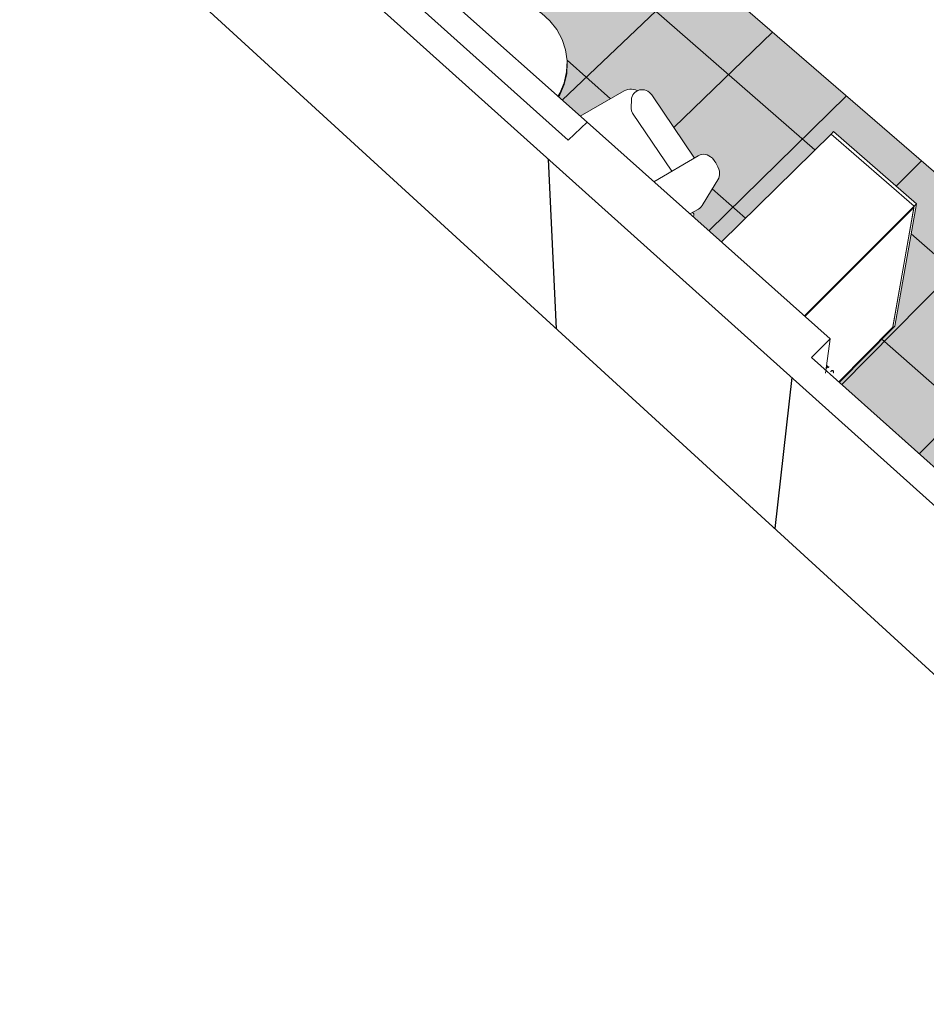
# Model space of a CAD drawing. Header units: centimetres. Extents: x 1151.07 to 1152.71, y 1902.53 to 1904.06.
# Tile 1 of 65: x 1151.07 to 1151.76, y 1902.53 to 1903.28. Entities that reach past the tile are written whole.
import ezdxf

# ---------------------------------------------------------------- set-up
doc = ezdxf.new("R2010")
doc.units = ezdxf.units.CM
for name, color, linetype, lineweight in [('Krawędzie wspólne', 7, 'Continuous', 9), ('Meble', 7, 'Continuous', 9), ('Stropy', 7, 'Continuous', 9), ('Wzór powierzchni', 7, 'Continuous', 9), ('Wzór powierzchni-1', 250, 'Continuous', 9), ('Zabudowa', 7, 'Continuous', 9), ('Ściany', 7, 'Continuous', 9), ('Ściany-1', 250, 'Continuous', 25)]:
    doc.layers.add(name, color=color, linetype=linetype, lineweight=lineweight)
doc.layers.add('Wzór powierzchni-3', color=7, linetype='Continuous', lineweight=9, true_color=0xf1ebe7)

# ---------------------------------------------------------------- blocks, each defined once
blk = doc.blocks.new('FP_9-Aksono Kopia 1')
at = {"layer": 'Wzór powierzchni-3'}
h = blk.add_hatch(color=256, dxfattribs=at)
h.paths.add_polyline_path([(1151.97361, 1902.76701), (1152.04515, 1902.84539), (1152.04215, 1902.84628), (1152.03921, 1902.84773), (1152.03622, 1902.84948), (1152.03116, 1902.85391), (1152.02726, 1902.8593), (1152.02475, 1902.86534), (1152.02426, 1902.86816), (1152.02377, 1902.87168), (1152.02437, 1902.87794), (1152.02652, 1902.88376), (1152.03022, 1902.88894), (1152.03112, 1902.88969), (1152.03504, 1902.8929), (1152.03565, 1902.89324), (1152.05034, 1902.90488), (1152.04706, 1902.9102), (1152.04621, 1902.91189), (1152.04547, 1902.91401), (1152.04485, 1902.91599), (1152.04382, 1902.91907), (1152.04335, 1902.92337), (1152.04325, 1902.9242), (1152.04317, 1902.92537), (1152.02053, 1902.94493), (1152.01932, 1902.94363), (1152.01312, 1902.94899), (1152.01375, 1902.95037), (1152.01291, 1902.94947), (1151.9185, 1903.0311), (1151.91872, 1903.03173), (1151.91811, 1903.0311), (1151.91208, 1903.03632), (1151.91267, 1903.03812), (1151.4963, 1903.39787), (1151.49508, 1903.39674), (1151.48968, 1903.4014), (1151.48966, 1903.40215), (1151.4894, 1903.40192), (1151.41416, 1903.46694), (1151.41415, 1903.46709), (1151.41392, 1903.46688), (1151.40865, 1903.47144), (1151.40847, 1903.47376), (1151.39036, 1903.4894), (1151.361, 1903.46555), (1151.36471, 1903.4312), (1151.30306, 1903.38079), (1151.30251, 1903.37854), (1151.40201, 1903.28996), (1151.40579, 1903.29202), (1151.41436, 1903.29511), (1151.42334, 1903.29688), (1151.43249, 1903.29729), (1151.44156, 1903.29632), (1151.45033, 1903.29401), (1151.45855, 1903.29041), (1151.466, 1903.28561), (1151.47248, 1903.27975), (1151.47782, 1903.27297), (1151.48186, 1903.26546), (1151.48449, 1903.25742), (1151.48564, 1903.24906), (1151.48569, 1903.24774), (1151.48527, 1903.2391), (1151.48339, 1903.23088), (1151.48003, 1903.22298), (1151.47902, 1903.2214), (1151.49572, 1903.20653), (1151.5297, 1903.22606), (1151.5323, 1903.22709), (1151.53564, 1903.22731), (1151.53826, 1903.22667), (1151.53968, 1903.22609), (1151.5417, 1903.22681), (1151.54434, 1903.22686), (1151.54649, 1903.22621), (1151.548, 1903.22535), (1151.54953, 1903.22393), (1151.55095, 1903.22219), (1151.58316, 1903.1745), (1151.58637, 1903.17634), (1151.58753, 1903.17695), (1151.58918, 1903.17731), (1151.59125, 1903.17732), (1151.59373, 1903.17657), (1151.59449, 1903.17621), (1151.59604, 1903.17514), (1151.59757, 1903.17363), (1151.59915, 1903.17155), (1151.60015, 1903.16991), (1151.6008, 1903.16868), (1151.60142, 1903.16735), (1151.60193, 1903.16594), (1151.60239, 1903.16388), (1151.60247, 1903.16234), (1151.60248, 1903.16193), (1151.60217, 1903.16021), (1151.60126, 1903.15801), (1151.58909, 1903.13839), (1151.588, 1903.13691), (1151.58641, 1903.13567), (1151.58181, 1903.13296), (1151.58255, 1903.13215), (1151.5828, 1903.1315), (1151.58284, 1903.13129), (1151.5828, 1903.13086), (1151.58264, 1903.13044), (1151.58236, 1903.13008), (1151.582, 1903.12972), (1151.60389, 1903.11023), (1151.68987, 1903.19478), (1151.7534, 1903.13959), (1151.73679, 1903.04583), (1151.69418, 1903.00266), (1151.94385, 1902.77949), (1151.95096, 1902.78722), (1151.9684, 1902.77167)])
h.paths.add_polyline_path([(1152.04617, 1902.84652), (1152.06478, 1902.89058), (1152.06441, 1902.89085), (1152.05936, 1902.89355), (1152.05327, 1902.89522), (1152.04706, 1902.89546), (1152.04099, 1902.89423), (1152.03636, 1902.89203), (1152.03098, 1902.88771), (1152.02772, 1902.88306), (1152.0257, 1902.87757), (1152.02513, 1902.87162), (1152.02606, 1902.8656), (1152.02845, 1902.85987), (1152.03215, 1902.85484), (1152.03311, 1902.85391), (1152.03696, 1902.85063), (1152.0377, 1902.85015), (1152.04259, 1902.8475), (1152.04611, 1902.84653)])
h.paths.add_polyline_path([(1152.04894, 1902.84949), (1152.07492, 1902.87793), (1152.07349, 1902.88131), (1152.06977, 1902.88629), (1152.06881, 1902.88722), (1152.06596, 1902.88969), (1152.05095, 1902.85423)])
h.paths.add_polyline_path([(1152.07686, 1902.88005), (1152.08514, 1902.88911), (1152.08496, 1902.88926), (1152.08136, 1902.88914), (1152.08032, 1902.8891), (1152.0779, 1902.88909), (1152.07774, 1902.88767)])
h.paths.add_polyline_path([(1152.07547, 1902.88006), (1152.07652, 1902.8894), (1152.07521, 1902.88964), (1152.07331, 1902.89), (1152.07301, 1902.89), (1152.07274, 1902.89013), (1152.07255, 1902.89023), (1152.07042, 1902.89072), (1152.06701, 1902.89217), (1152.06649, 1902.89092), (1152.07076, 1902.88722), (1152.07292, 1902.88445), (1152.07467, 1902.88187), (1152.07546, 1902.88009)])
h.paths.add_polyline_path([(1152.07846, 1902.89052), (1152.08333, 1902.89067), (1152.07856, 1902.8948), (1152.07808, 1902.8906)])
h.paths.add_polyline_path([(1152.0767, 1902.89087), (1152.07727, 1902.89591), (1152.07436, 1902.89842), (1152.07395, 1902.89141), (1152.07614, 1902.89098)])
h.paths.add_polyline_path([(1152.0725, 1902.8917), (1152.07296, 1902.89964), (1152.07092, 1902.90139), (1152.06754, 1902.89342), (1152.07076, 1902.89204), (1152.07246, 1902.89171)])
h.paths.add_polyline_path([(1152.06531, 1902.89182), (1152.06565, 1902.89269), (1152.06441, 1902.8932), (1152.06264, 1902.8941), (1152.05608, 1902.89869), (1152.05464, 1902.9001), (1152.05274, 1902.90225), (1152.05127, 1902.90382), (1152.04082, 1902.89556), (1152.04706, 1902.89676), (1152.05143, 1902.89671), (1152.05339, 1902.89651), (1152.05988, 1902.89471), (1152.06522, 1902.89186)])
h.paths.add_polyline_path([(1152.06622, 1902.89398), (1152.06977, 1902.90239), (1152.06007, 1902.91077), (1152.05236, 1902.90464), (1152.057, 1902.89969), (1152.06349, 1902.89515), (1152.06486, 1902.89456)])
h.paths.add_polyline_path([(1152.05143, 1902.90575), (1152.05897, 1902.91172), (1152.04477, 1902.92399), (1152.04531, 1902.91902), (1152.04773, 1902.91189), (1152.05133, 1902.90591)])
blk = doc.blocks.new('FP_35-Aksono Kopia 1')
at = {"layer": 'Wzór powierzchni'}
for p, q in [((1151.36224, 1903.45403), (1151.67556, 1903.18072)), ((1151.48182, 1903.21891), (1151.58737, 1903.31918)), ((1151.56737, 1903.19788), (1151.64313, 1903.271)), ((1151.48558, 1903.2495), (1151.51896, 1903.21994)), ((1151.59435, 1903.11873), (1151.69974, 1903.22209)), ((1151.73783, 1903.15311), (1151.75722, 1903.17244)), ((1151.59688, 1903.15093), (1151.62235, 1903.12838)), ((1151.69612, 1903.00093), (1151.81558, 1903.12201)), ((1151.74929, 1903.1164), (1152.02424, 1902.87656)), ((1151.75554, 1902.94782), (1151.87484, 1903.07081)), ((1151.72689, 1903.0358), (1151.999, 1902.79481))]:
    blk.add_line(p, q, dxfattribs=at)

msp = doc.modelspace()

# ---------------------------------------------------------------- linework, layer by layer
at = {"layer": 'Krawędzie wspólne'}
msp.add_line((1151.48653, 1903.18828), (1151.15665, 1903.48315), dxfattribs=at)
at = {"layer": 'Meble'}
for p, q in [((1151.48567, 1903.24845), (1151.48571, 1903.24713)), ((1151.49571, 1903.20654), (1151.52933, 1903.22593)), ((1151.53894, 1903.22582), (1151.53905, 1903.22588)), ((1151.55099, 1903.22214), (1151.58318, 1903.17451)), ((1151.53462, 1903.2132), (1151.53489, 1903.21908)), ((1151.53583, 1903.20897), (1151.5658, 1903.1644)), ((1151.55202, 1903.15641), (1151.58599, 1903.17626)), ((1151.60122, 1903.15793), (1151.5963, 1903.14998)), ((1151.5963, 1903.14998), (1151.58899, 1903.13818)), ((1151.58623, 1903.13549), (1151.57978, 1903.13169)), ((1151.58181, 1903.13296), (1151.58233, 1903.13242))]:
    msp.add_line(p, q, dxfattribs=at)
for points in [[(1151.4786, 1903.22183, 0), (1151.48003, 1903.22436, 0), (1151.48339, 1903.2323, 0), (1151.48527, 1903.24061, 0), (1151.48564, 1903.24906, 0), (1151.48449, 1903.25742, 0), (1151.48186, 1903.26546, 0), (1151.47782, 1903.27297, 0), (1151.47248, 1903.27975, 0), (1151.466, 1903.28561, 0), (1151.45855, 1903.29041, 0), (1151.45033, 1903.29401, 0)], [(1151.48569, 1903.24774, 0), (1151.48532, 1903.23929, 0), (1151.48343, 1903.23099, 0), (1151.48008, 1903.22306, 0), (1151.47913, 1903.22135, 0)], [(1151.52933, 1903.22593, 0), (1151.53067, 1903.22659, 0), (1151.53209, 1903.22704, 0), (1151.53357, 1903.2273, 0), (1151.53507, 1903.22735, 0), (1151.53656, 1903.22718, 0), (1151.53801, 1903.22681, 0), (1151.5394, 1903.22624, 0), (1151.53966, 1903.22608, 0)], [(1151.55099, 1903.22214, 0), (1151.55042, 1903.22293, 0), (1151.54984, 1903.22364, 0), (1151.54865, 1903.22484, 0), (1151.54746, 1903.22571, 0), (1151.54623, 1903.22634, 0), (1151.54495, 1903.22675, 0), (1151.54363, 1903.22694, 0), (1151.54232, 1903.22693, 0), (1151.54102, 1903.22669, 0), (1151.53905, 1903.22588, 0)], [(1151.53489, 1903.21908, 0), (1151.53506, 1903.22043, 0), (1151.53543, 1903.22171, 0), (1151.53601, 1903.2229, 0), (1151.53676, 1903.22398, 0), (1151.53768, 1903.22492, 0), (1151.53894, 1903.22582, 0)], [(1151.53464, 1903.21345, 0), (1151.53462, 1903.21262, 0), (1151.53497, 1903.21072, 0), (1151.53583, 1903.20897, 0)], [(1151.5996, 1903.17086, 0), (1151.59895, 1903.17185, 0), (1151.59829, 1903.17277, 0), (1151.59694, 1903.17434, 0), (1151.59562, 1903.17551, 0), (1151.59433, 1903.17635, 0), (1151.59301, 1903.17693, 0), (1151.59166, 1903.17727, 0), (1151.59029, 1903.1774, 0), (1151.58894, 1903.1773, 0), (1151.58762, 1903.17699, 0), (1151.58599, 1903.17626, 0)], [(1151.60122, 1903.15793, 0), (1151.60184, 1903.15914, 0), (1151.60226, 1903.16043, 0), (1151.60248, 1903.16179, 0), (1151.60249, 1903.16318, 0), (1151.60229, 1903.16461, 0), (1151.60188, 1903.16614, 0), (1151.60119, 1903.1679, 0), (1151.60041, 1903.16946, 0), (1151.5996, 1903.17086, 0)], [(1151.58623, 1903.13549, 0), (1151.5873, 1903.13624, 0), (1151.58823, 1903.13715, 0), (1151.58899, 1903.13818, 0)], [(1151.58198, 1903.12979, 0), (1151.58236, 1903.13008, 0), (1151.58264, 1903.13044, 0), (1151.5828, 1903.13086, 0)], [(1151.5828, 1903.13086, 0), (1151.58284, 1903.13129, 0), (1151.58275, 1903.13174, 0), (1151.58255, 1903.13215, 0), (1151.58223, 1903.13252, 0)], [(1151.68548, 1903.01508, 0), (1151.68528, 1903.01522, 0), (1151.68505, 1903.01532, 0), (1151.68481, 1903.01536, 0), (1151.68457, 1903.01534, 0), (1151.68447, 1903.01532, 0)], [(1151.68534, 1903.01504, 0), (1151.68514, 1903.01519, 0), (1151.68491, 1903.01528, 0), (1151.68467, 1903.01532, 0), (1151.68447, 1903.01531, 0)], [(1151.68557, 1903.01461, 0), (1151.68547, 1903.01457, 0), (1151.68534, 1903.01448, 0), (1151.68519, 1903.01436, 0), (1151.68502, 1903.01421, 0), (1151.68485, 1903.01403, 0), (1151.68468, 1903.01384, 0), (1151.68452, 1903.01364, 0)], [(1151.68579, 1903.01399, 0), (1151.68593, 1903.01418, 0), (1151.68605, 1903.01436, 0), (1151.68613, 1903.01451, 0), (1151.68618, 1903.01463, 0), (1151.68619, 1903.01471, 0), (1151.68616, 1903.01476, 0), (1151.68609, 1903.01475, 0)], [(1151.68767, 1903.01083, 0), (1151.68783, 1903.01103, 0), (1151.688, 1903.01122, 0), (1151.68817, 1903.01139, 0), (1151.68834, 1903.01155, 0), (1151.68849, 1903.01167, 0), (1151.68862, 1903.01176, 0), (1151.68872, 1903.0118, 0)], [(1151.68924, 1903.01195, 0), (1151.6893, 1903.01195, 0), (1151.68933, 1903.0119, 0), (1151.68932, 1903.01182, 0), (1151.68927, 1903.0117, 0), (1151.68919, 1903.01155, 0), (1151.68907, 1903.01138, 0), (1151.68893, 1903.01119, 0)], [(1151.68949, 1903.00986, 0), (1151.68962, 1903.01007, 0), (1151.6897, 1903.01031, 0), (1151.68973, 1903.01056, 0), (1151.68971, 1903.01082, 0), (1151.68963, 1903.01107, 0), (1151.6895, 1903.01129, 0), (1151.68933, 1903.01148, 0)], [(1151.68963, 1903.0099, 0), (1151.68976, 1903.01011, 0), (1151.68985, 1903.01035, 0), (1151.68987, 1903.0106, 0), (1151.68985, 1903.01086, 0), (1151.68977, 1903.0111, 0), (1151.68964, 1903.01133, 0), (1151.68947, 1903.01152, 0)]]:
    msp.add_polyline3d(points, dxfattribs=at)
at = {"layer": 'Stropy'}
msp.add_line((1151.90181, 1903.0475), (1151.49595, 1903.39817), dxfattribs=at)
at = {"layer": 'Zabudowa'}
for p, q in [((1151.68794, 1903.19288), (1151.60402, 1903.11036)), ((1151.68794, 1903.19288), (1151.68987, 1903.19478)), ((1151.75147, 1903.13766), (1151.68794, 1903.19288)), ((1151.75147, 1903.13766), (1151.68794, 1903.19288)), ((1151.68987, 1903.19478), (1151.7534, 1903.13959)), ((1151.66764, 1903.05372), (1151.75147, 1903.13766)), ((1151.75128, 1903.13659), (1151.66812, 1903.0533)), ((1151.75128, 1903.13659), (1151.66812, 1903.0533)), ((1151.75147, 1903.13766), (1151.735, 1903.04402)), ((1151.73516, 1903.04493), (1151.75128, 1903.13659)), ((1151.7534, 1903.13959), (1151.73679, 1903.04583)), ((1151.75128, 1903.13659), (1151.75147, 1903.13766)), ((1151.7534, 1903.13959), (1151.75147, 1903.13766)), ((1151.73679, 1903.04583), (1151.735, 1903.04402)), ((1151.69407, 1903.00331), (1151.73516, 1903.04493)), ((1151.69407, 1903.00331), (1151.73516, 1903.04493)), ((1151.735, 1903.04402), (1151.69447, 1903.00295)), ((1151.735, 1903.04402), (1151.73516, 1903.04493))]:
    msp.add_line(p, q, dxfattribs=at)
at = {"layer": 'Ściany'}
for p, q in [((1151.15665, 1903.48315), (1151.48653, 1903.18828)), ((1151.50086, 1903.20196), (1151.48653, 1903.18828)), ((1151.48653, 1903.18828), (1151.50086, 1903.20196)), ((1151.68728, 1903.036), (1151.6837, 1903.00962))]:
    msp.add_line(p, q, dxfattribs=at)
at = {"layer": 'Ściany-1'}
for p, q in [((1151.06608, 1903.53751), (1152.10564, 1902.60425)), ((1151.50086, 1903.20196), (1151.20222, 1903.46782)), ((1151.11066, 1903.37929), (1152.0432, 1902.52617)), ((1151.68728, 1903.036), (1151.50086, 1903.20196)), ((1151.47736, 1903.04382), (1151.4713, 1903.17373)), ((1151.67299, 1903.02161), (1151.68728, 1903.036)), ((1151.94385, 1902.77949), (1151.67299, 1903.02161)), ((1151.65779, 1903.0063), (1151.64474, 1902.89069))]:
    msp.add_line(p, q, dxfattribs=at)

# ---------------------------------------------------------------- block references
at = {"layer": 'Wzór powierzchni'}
msp.add_blockref('FP_35-Aksono Kopia 1', (0, 0), dxfattribs=at)
at = {"layer": 'Wzór powierzchni-1'}
msp.add_blockref('FP_9-Aksono Kopia 1', (0, 0), dxfattribs=at)

doc.saveas('drawing.dxf')
